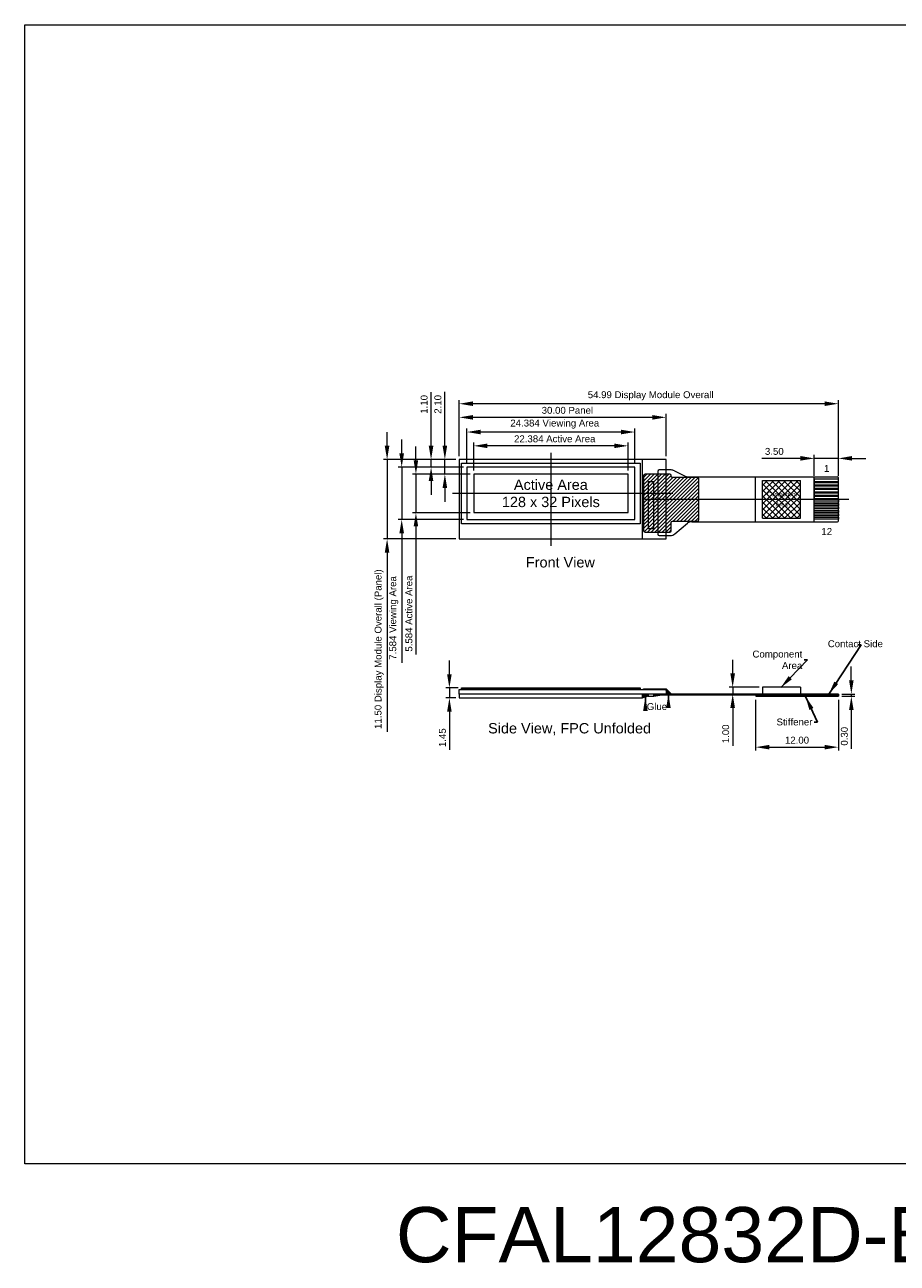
# Model space of a CAD drawing. Extents: x 131 to 610, y -203 to 488.
import ezdxf
from ezdxf.lldxf.tags import DXFTag

# ---------------------------------------------------------------- set-up
doc = ezdxf.new("R2010")
doc.units = 0
doc.layers.get('0').update_dxf_attribs({"lineweight": 13})
doc.layers.get('DEFPOINTS').update_dxf_attribs({"color": 252, "lineweight": 13})
for name, color, linetype, lineweight in [('Active Area', 6, 'Continuous', 13), ('Blue Dimensions', 5, 'Continuous', 13), ('FPC', 30, 'Continuous', 13), ('Red Center Line', 1, 'DASHED', 13), ('Text', 7, 'Continuous', 13)]:
    doc.layers.add(name, color=color, linetype=linetype, lineweight=lineweight)
doc.styles.get("Standard").update_dxf_attribs({"font": 'arial.ttf'})
doc.styles.add('STYLE1', font='arial.ttf')
tags = doc.linetypes.add('DASHED', pattern=[0.75, 0.5, -0.25]).pattern_tags.tags
tags[6:7] = [DXFTag(74, 4), DXFTag(75, 0), DXFTag(340, '0'), DXFTag(46, 1.0), DXFTag(50, 0.0), DXFTag(44, 0.0), DXFTag(45, 0.0)]
tags[4:5] = [DXFTag(74, 4), DXFTag(75, 0), DXFTag(340, '0'), DXFTag(46, 1.0), DXFTag(50, 0.0), DXFTag(44, 0.0), DXFTag(45, 0.0)]
doc.dimstyles.new('Cfontz_mm', dxfattribs={"dimtxt": 2, "dimasz": 2, "dimexe": 0.5, "dimexo": 0.5, "dimgap": 0.5, "dimtad": 1, "dimzin": 4, "dimdsep": 46, "dimtxsty": 'STYLE1', "dimcen": 1.25, "dimclrd": 256, "dimclre": 256, "dimclrt": 256, "dimadec": 0, "dimazin": 0, "dimtp": 0.5, "dimtm": 0.5, "dimtfac": 1, "dimtmove": 0, "dimatfit": 1, "dimfxl": 1, "dimtolj": 1, "dimtzin": 0, "dimlwd": -1, "dimlwe": -1, "dimarcsym": 0})
doc.dimstyles.get("Standard").update_dxf_attribs({"dimtxt": 2.5, "dimasz": 2, "dimexe": 0.5, "dimexo": 1, "dimgap": 1, "dimtad": 1, "dimdsep": 46, "dimtxsty": 'STYLE1', "dimcen": 2.5, "dimadec": 0, "dimazin": 0, "dimtfac": 1, "dimtmove": 0, "dimatfit": 3, "dimfxl": 1, "dimtolj": 1, "dimtzin": 0, "dimarcsym": 0})
pattern_1 = [(45, (440.08405, 354.3371), (-0.08838835, 0.08838835), []), (135, (440.08405, 354.3371), (-0.26516504, 0.08838835), [0.3125, -0.1875])]

# ---------------------------------------------------------------- blocks, each defined once
blk = doc.blocks.new('*D4')
at = {"layer": 'Blue Dimensions', "transparency": 16777216}
for p, q in [((461.56, 394.04), (461.56, 396.04)), ((462.84, 392.04), (461.06, 392.04)), ((461.56, 392.04), (461.56, 390.59)), ((462.48, 390.59), (461.06, 390.59)), ((461.56, 388.59), (461.56, 383.08))]:
    blk.add_line(p, q, dxfattribs=at)
for points in [[(461.22, 394.04), (461.89, 394.04), (461.56, 392.04)], [(461.22, 388.59), (461.89, 388.59), (461.56, 390.59)]]:
    blk.add_solid(points, dxfattribs=at)
at = {"layer": 'DEFPOINTS', "color": 0, "transparency": 16777216}
for p in [(461.56, 392.04), (463.34, 392.04), (462.98, 390.59)]:
    blk.add_point(p, dxfattribs=at)
at = {"layer": 'Blue Dimensions', "transparency": 16777216, "insert": (460.55, 384.83), "char_height": 1, "attachment_point": 5, "rotation": 90, "style": 'STYLE1'}
blk.add_mtext('\\A1;1.45', dxfattribs=at)
blk = doc.blocks.new('*D5')
at = {"layer": 'Blue Dimensions', "transparency": 16777216}
for p, q in [((519.86, 393.14), (519.86, 395.14)), ((518.48, 391.14), (520.36, 391.14)), ((518.48, 390.84), (520.36, 390.84)), ((519.86, 391.14), (519.86, 390.84)), ((519.86, 388.84), (519.86, 383.24))]:
    blk.add_line(p, q, dxfattribs=at)
for points in [[(519.53, 393.14), (520.19, 393.14), (519.86, 391.14)], [(519.53, 388.84), (520.19, 388.84), (519.86, 390.84)]]:
    blk.add_solid(points, dxfattribs=at)
at = {"layer": 'DEFPOINTS', "color": 0, "transparency": 16777216}
for p in [(517.98, 391.14), (517.98, 390.84), (519.86, 391.14)]:
    blk.add_point(p, dxfattribs=at)
at = {"layer": 'Blue Dimensions', "transparency": 16777216, "insert": (518.85, 385.04), "char_height": 1, "attachment_point": 5, "rotation": 90, "style": 'STYLE1'}
blk.add_mtext('\\A1;0.30', dxfattribs=at)
blk = doc.blocks.new('*D6')
at = {"layer": 'Blue Dimensions', "transparency": 16777216}
for p, q in [((502.65, 394.14), (502.65, 396.14)), ((506.48, 392.14), (502.15, 392.14)), ((502.65, 392.14), (502.65, 391.14)), ((506.48, 391.14), (502.15, 391.14)), ((502.65, 389.14), (502.65, 383.64))]:
    blk.add_line(p, q, dxfattribs=at)
for points in [[(502.31, 394.14), (502.98, 394.14), (502.65, 392.14)], [(502.31, 389.14), (502.98, 389.14), (502.65, 391.14)]]:
    blk.add_solid(points, dxfattribs=at)
at = {"layer": 'DEFPOINTS', "color": 0, "transparency": 16777216}
for p in [(502.65, 392.14), (506.98, 392.14), (506.98, 391.14)]:
    blk.add_point(p, dxfattribs=at)
at = {"layer": 'Blue Dimensions', "transparency": 16777216, "insert": (501.64, 385.39), "char_height": 1, "attachment_point": 5, "rotation": 90, "style": 'STYLE1'}
blk.add_mtext('\\A1;1.00', dxfattribs=at)
blk = doc.blocks.new('*D7')
at = {"layer": 'Blue Dimensions', "transparency": 16777216}
for p, q in [((505.98, 390.34), (505.98, 382.96)), ((517.98, 390.34), (517.98, 382.96)), ((507.98, 383.46), (515.98, 383.46))]:
    blk.add_line(p, q, dxfattribs=at)
for points in [[(507.98, 383.79), (507.98, 383.13), (505.98, 383.46)], [(515.98, 383.79), (515.98, 383.13), (517.98, 383.46)]]:
    blk.add_solid(points, dxfattribs=at)
at = {"layer": 'DEFPOINTS', "color": 0, "transparency": 16777216}
for p in [(505.98, 390.84), (517.98, 390.84), (517.98, 383.46)]:
    blk.add_point(p, dxfattribs=at)
at = {"layer": 'Blue Dimensions', "transparency": 16777216, "insert": (511.98, 384.47), "char_height": 1, "attachment_point": 5, "style": 'STYLE1'}
blk.add_mtext('\\A1;12.00', dxfattribs=at)
blk = doc.blocks.new('*D8')
at = {"layer": 'Blue Dimensions', "transparency": 16777216}
for p, q in [((465.08, 423.54), (465.08, 427.64)), ((487.47, 423.54), (487.47, 427.64)), ((485.47, 427.14), (467.08, 427.14))]:
    blk.add_line(p, q, dxfattribs=at)
for points in [[(467.08, 427.47), (467.08, 426.81), (465.08, 427.14)], [(485.47, 427.47), (485.47, 426.81), (487.47, 427.14)]]:
    blk.add_solid(points, dxfattribs=at)
at = {"layer": 'DEFPOINTS', "color": 0, "transparency": 16777216}
for p in [(465.08, 427.14), (465.08, 423.04), (487.47, 423.04)]:
    blk.add_point(p, dxfattribs=at)
at = {"layer": 'Blue Dimensions', "transparency": 16777216, "insert": (476.84, 428.15), "char_height": 1, "attachment_point": 5, "style": 'STYLE1'}
blk.add_mtext('\\A1;22.384 Active Area', dxfattribs=at)
blk = doc.blocks.new('*D9')
at = {"layer": 'Blue Dimensions', "transparency": 16777216}
for p, q in [((464.08, 424.54), (464.08, 429.64)), ((486.47, 429.14), (466.08, 429.14)), ((488.47, 424.54), (488.47, 429.64))]:
    blk.add_line(p, q, dxfattribs=at)
for points in [[(466.08, 429.47), (466.08, 428.81), (464.08, 429.14)], [(486.47, 429.47), (486.47, 428.81), (488.47, 429.14)]]:
    blk.add_solid(points, dxfattribs=at)
at = {"layer": 'DEFPOINTS', "color": 0, "transparency": 16777216}
for p in [(464.08, 429.14), (464.08, 424.04), (488.47, 424.04)]:
    blk.add_point(p, dxfattribs=at)
at = {"layer": 'Blue Dimensions', "transparency": 16777216, "insert": (476.84, 430.29), "char_height": 1, "attachment_point": 5, "style": 'STYLE1'}
blk.add_mtext('\\A1;24.384 Viewing Area', dxfattribs=at)
blk = doc.blocks.new('*D10')
at = {"layer": 'Blue Dimensions', "transparency": 16777216}
for p, q in [((462.98, 425.64), (462.98, 431.77)), ((490.98, 431.27), (464.98, 431.27)), ((492.98, 425.64), (492.98, 431.77))]:
    blk.add_line(p, q, dxfattribs=at)
for points in [[(464.98, 431.6), (464.98, 430.93), (462.98, 431.27)], [(490.98, 431.6), (490.98, 430.93), (492.98, 431.27)]]:
    blk.add_solid(points, dxfattribs=at)
at = {"layer": 'DEFPOINTS', "color": 0, "transparency": 16777216}
for p in [(462.98, 431.27), (462.98, 425.14), (492.98, 425.14)]:
    blk.add_point(p, dxfattribs=at)
at = {"layer": 'Blue Dimensions', "transparency": 16777216, "insert": (478.67, 432.28), "char_height": 1, "attachment_point": 5, "style": 'STYLE1'}
blk.add_mtext('\\A1;30.00 Panel', dxfattribs=at)
blk = doc.blocks.new('*D11')
at = {"layer": 'Blue Dimensions', "transparency": 16777216}
for p, q in [((456.7, 425.04), (456.7, 427.04)), ((464.58, 423.04), (456.2, 423.04)), ((456.7, 423.04), (456.7, 417.45)), ((464.58, 417.45), (456.2, 417.45)), ((456.7, 415.45), (456.7, 396.87))]:
    blk.add_line(p, q, dxfattribs=at)
for points in [[(456.37, 425.04), (457.03, 425.04), (456.7, 423.04)], [(456.37, 415.45), (457.03, 415.45), (456.7, 417.45)]]:
    blk.add_solid(points, dxfattribs=at)
at = {"layer": 'DEFPOINTS', "color": 0, "transparency": 16777216}
for p in [(456.7, 423.04), (465.08, 423.04), (465.08, 417.45)]:
    blk.add_point(p, dxfattribs=at)
at = {"layer": 'Blue Dimensions', "transparency": 16777216, "insert": (455.69, 402.82), "char_height": 1, "attachment_point": 5, "rotation": 90, "style": 'STYLE1'}
blk.add_mtext('\\A1;5.584 Active Area', dxfattribs=at)
blk = doc.blocks.new('*D12')
at = {"layer": 'Blue Dimensions', "transparency": 16777216}
for p, q in [((454.64, 426.04), (454.64, 428.04)), ((463.58, 424.04), (454.14, 424.04)), ((454.64, 424.04), (454.64, 416.45)), ((463.58, 416.45), (454.14, 416.45)), ((454.64, 414.45), (454.64, 395.69))]:
    blk.add_line(p, q, dxfattribs=at)
for points in [[(454.3, 426.04), (454.97, 426.04), (454.64, 424.04)], [(454.3, 414.45), (454.97, 414.45), (454.64, 416.45)]]:
    blk.add_solid(points, dxfattribs=at)
at = {"layer": 'DEFPOINTS', "color": 0, "transparency": 16777216}
for p in [(464.08, 424.04), (454.64, 416.45), (464.08, 416.45)]:
    blk.add_point(p, dxfattribs=at)
at = {"layer": 'Blue Dimensions', "transparency": 16777216, "insert": (453.49, 402.19), "char_height": 1, "attachment_point": 5, "rotation": 90, "style": 'STYLE1'}
blk.add_mtext('\\A1;7.584 Viewing Area', dxfattribs=at)
blk = doc.blocks.new('*D13')
at = {"layer": 'Blue Dimensions', "transparency": 16777216}
for p, q in [((452.52, 427.14), (452.52, 429.14)), ((462.48, 425.14), (452.02, 425.14)), ((452.52, 425.14), (452.52, 413.64)), ((462.48, 413.64), (452.02, 413.64)), ((452.52, 411.64), (452.52, 385.7))]:
    blk.add_line(p, q, dxfattribs=at)
for points in [[(452.18, 427.14), (452.85, 427.14), (452.52, 425.14)], [(452.18, 411.64), (452.85, 411.64), (452.52, 413.64)]]:
    blk.add_solid(points, dxfattribs=at)
at = {"layer": 'DEFPOINTS', "color": 0, "transparency": 16777216}
for p in [(462.98, 425.14), (452.52, 413.64), (462.98, 413.64)]:
    blk.add_point(p, dxfattribs=at)
at = {"layer": 'Blue Dimensions', "transparency": 16777216, "insert": (451.36, 397.67), "char_height": 1, "attachment_point": 5, "rotation": 90, "style": 'STYLE1'}
blk.add_mtext('\\A1;11.50 Display Module Overall (Panel)', dxfattribs=at)
blk = doc.blocks.new('*D14')
at = {"layer": 'Blue Dimensions', "transparency": 16777216}
for p, q in [((460.9, 427.14), (460.9, 434.96)), ((462.48, 425.14), (460.4, 425.14)), ((460.9, 423.04), (460.9, 425.14)), ((464.58, 423.04), (460.4, 423.04)), ((460.9, 421.04), (460.9, 419.04))]:
    blk.add_line(p, q, dxfattribs=at)
for points in [[(460.57, 427.14), (461.23, 427.14), (460.9, 425.14)], [(460.57, 421.04), (461.23, 421.04), (460.9, 423.04)]]:
    blk.add_solid(points, dxfattribs=at)
at = {"layer": 'DEFPOINTS', "color": 0, "transparency": 16777216}
for p in [(460.9, 425.14), (462.98, 425.14), (465.08, 423.04)]:
    blk.add_point(p, dxfattribs=at)
at = {"layer": 'Blue Dimensions', "transparency": 16777216, "insert": (459.89, 433.15), "char_height": 1, "attachment_point": 5, "rotation": 90, "style": 'STYLE1'}
blk.add_mtext('\\A1;2.10', dxfattribs=at)
blk = doc.blocks.new('*D15')
at = {"layer": 'Blue Dimensions', "transparency": 16777216}
for p, q in [((458.9, 427.14), (458.9, 434.9)), ((462.48, 425.14), (458.4, 425.14)), ((463.58, 424.04), (458.4, 424.04)), ((458.9, 424.04), (458.9, 425.14)), ((458.9, 422.04), (458.9, 420.04))]:
    blk.add_line(p, q, dxfattribs=at)
for points in [[(458.56, 427.14), (459.23, 427.14), (458.9, 425.14)], [(458.56, 422.04), (459.23, 422.04), (458.9, 424.04)]]:
    blk.add_solid(points, dxfattribs=at)
at = {"layer": 'DEFPOINTS', "color": 0, "transparency": 16777216}
for p in [(458.9, 425.14), (462.98, 425.14), (464.08, 424.04)]:
    blk.add_point(p, dxfattribs=at)
at = {"layer": 'Blue Dimensions', "transparency": 16777216, "insert": (457.89, 433.15), "char_height": 1, "attachment_point": 5, "rotation": 90, "style": 'STYLE1'}
blk.add_mtext('\\A1;1.10', dxfattribs=at)
blk = doc.blocks.new('*D2')
at = {"layer": 'Blue Dimensions', "transparency": 16777216}
for p, q in [((462.98, 425.64), (462.98, 433.74)), ((515.98, 433.24), (464.98, 433.24)), ((517.98, 422.99), (517.98, 433.74))]:
    blk.add_line(p, q, dxfattribs=at)
for points in [[(464.98, 433.58), (464.98, 432.91), (462.98, 433.24)], [(515.98, 433.58), (515.98, 432.91), (517.98, 433.24)]]:
    blk.add_solid(points, dxfattribs=at)
at = {"layer": 'DEFPOINTS', "color": 0, "transparency": 16777216}
for p in [(462.98, 433.24), (462.98, 425.14), (517.98, 422.49)]:
    blk.add_point(p, dxfattribs=at)
at = {"layer": 'Blue Dimensions', "transparency": 16777216, "insert": (490.75, 434.4), "char_height": 1, "attachment_point": 5, "style": 'STYLE1'}
blk.add_mtext('\\A1;54.99 Display Module Overall', dxfattribs=at)
blk = doc.blocks.new('*D18')
at = {"layer": 'Blue Dimensions', "transparency": 16777216}
for p, q in [((514.48, 422.79), (514.48, 425.82)), ((517.98, 422.79), (517.98, 425.82)), ((512.48, 425.32), (506.89, 425.32)), ((517.98, 425.32), (514.48, 425.32)), ((519.98, 425.32), (521.98, 425.32))]:
    blk.add_line(p, q, dxfattribs=at)
for points in [[(512.48, 425.66), (512.48, 424.99), (514.48, 425.32)], [(519.98, 425.66), (519.98, 424.99), (517.98, 425.32)]]:
    blk.add_solid(points, dxfattribs=at)
at = {"layer": 'DEFPOINTS', "color": 0, "transparency": 16777216}
for p in [(514.48, 425.32), (514.48, 422.29), (517.98, 422.29)]:
    blk.add_point(p, dxfattribs=at)
at = {"layer": 'Blue Dimensions', "transparency": 16777216, "insert": (508.69, 426.33), "char_height": 1, "attachment_point": 5, "style": 'STYLE1'}
blk.add_mtext('\\A1;3.50', dxfattribs=at)

msp = doc.modelspace()

# ---------------------------------------------------------------- hatches: boundary and pattern name
h = msp.add_hatch()
h.set_pattern_fill('ANSI31', color=256, scale=3, style=0)
h.set_pattern_definition([(45, (440.08283, 364.95347), (-0.265165, 0.265165), [])])
h.paths.add_polyline_path([(493.9328, 422.5375, -0.41421356), (493.7328, 422.7375), (493.7328, 422.8375, 0.41421356), (493.5328, 423.0375), (489.9328, 423.0375, 0.41421356), (489.7328, 422.8375), (489.7328, 414.8375, 0.41421356), (489.9328, 414.6375), (493.5328, 414.6375, 0.41421356), (493.7328, 414.8375), (493.7328, 416.0375, -0.41421356), (493.9328, 416.2375), (497.5328, 416.2375, 0.41421356), (497.7328, 416.4375), (497.7328, 422.3375, 0.41421356), (497.5328, 422.5375)])
h = msp.add_hatch()
h.set_pattern_fill('ANSI37', color=256, scale=5, style=0)
h.set_pattern_definition([(45, (442.5828, 364.9535), (-0.4419417, 0.4419417), []), (135, (442.5828, 364.9535), (-0.4419417, -0.4419417), [])])
h.paths.add_polyline_path([(506.9828, 422.1375), (506.9828, 419.3627), (512.4828, 419.3542), (512.4828, 422.1375)])
h.paths.add_polyline_path([(506.9828, 419.3627), (506.9828, 416.6375), (512.4828, 416.6375), (512.4828, 419.3542)])
h.paths.add_polyline_path([(507.4146, 420.5938), (512.1305, 420.5938), (512.1305, 419.5043), (507.4146, 419.5043)], flags=24)
h.paths.add_polyline_path([(508.7732, 419.1084), (510.7858, 419.1084), (510.7858, 418.1963), (508.7732, 418.1963)], flags=24)
h = msp.add_hatch()
h.set_pattern_fill('ANSI38', color=256, angle=-90, style=0)
h.set_pattern_definition([(225, (537.44405, 446.8371), (-0.08838835, 0.08838835), []), (135, (537.44405, 446.8371), (-0.08838835, 0.26516504), [0.3125, -0.1875])])
h.paths.add_polyline_path([(492.9841, 391.8371), (492.9841, 391.1371), (493.6841, 391.1371)])
h = msp.add_hatch()
h.set_pattern_fill('ANSI38', color=256, style=0)
h.set_pattern_definition(pattern_1)
h.paths.add_polyline_path([(490.3841, 390.8371), (490.3841, 391.1371), (489.5841, 391.1371), (489.5841, 390.5871)])
h = msp.add_hatch()
h.set_pattern_fill('ANSI38', color=256, style=0)
h.set_pattern_definition(pattern_1)
h.paths.add_polyline_path([(491.2191, 391.1371), (491.2191, 390.8371), (492.3957, 391.0371), (491.7841, 391.0371), (491.7841, 391.1371)])

# ---------------------------------------------------------------- linework, layer by layer
for p, q in [((492.9828, 425.1375), (462.9828, 425.1375)), ((462.9828, 425.1375), (462.9828, 413.6375)), ((492.9828, 413.6375), (492.9828, 425.1375)), ((462.9828, 413.6375), (492.9828, 413.6375))]:
    msp.add_line(p, q)
at = {"linetype": 'DASHED'}
msp.add_lwpolyline([(462.9828, 413.6375), (489.5828, 413.6375), (489.5828, 425.1375), (462.9828, 425.1375)], close=True, dxfattribs=at)
for points in [[(463.3328, 424.6375), (489.2328, 424.6375), (489.2328, 415.8375), (463.3328, 415.8375)], [(464.0828, 416.4535), (488.4668, 416.4535), (488.4668, 424.0375), (464.0828, 424.0375)], [(491.2178, 415.1625), (491.2178, 421.9025), (490.3828, 421.9025), (490.3828, 415.1625)], [(514.4828, 421.9875), (517.9828, 421.9875), (517.9828, 422.2875), (514.4828, 422.2875)], [(514.4828, 421.4875), (517.9828, 421.4875), (517.9828, 421.7875), (514.4828, 421.7875)], [(514.4828, 420.9875), (517.9828, 420.9875), (517.9828, 421.2875), (514.4828, 421.2875)], [(514.4828, 420.4875), (517.9828, 420.4875), (517.9828, 420.7875), (514.4828, 420.7875)], [(514.4828, 419.9875), (517.9828, 419.9875), (517.9828, 420.2875), (514.4828, 420.2875)], [(514.4828, 419.4875), (517.9828, 419.4875), (517.9828, 419.7875), (514.4828, 419.7875)], [(514.4828, 419.2875), (517.9828, 419.2875), (517.9828, 418.9875), (514.4828, 418.9875)], [(514.4828, 418.7875), (517.9828, 418.7875), (517.9828, 418.4875), (514.4828, 418.4875)], [(514.4828, 418.2875), (517.9828, 418.2875), (517.9828, 417.9875), (514.4828, 417.9875)], [(514.4828, 417.7875), (517.9828, 417.7875), (517.9828, 417.4875), (514.4828, 417.4875)], [(514.4828, 417.2875), (517.9828, 417.2875), (517.9828, 416.9875), (514.4828, 416.9875)], [(514.4828, 416.7875), (517.9828, 416.7875), (517.9828, 416.4875), (514.4828, 416.4875)], [(462.9841, 391.8371), (492.9841, 391.8371), (492.9841, 391.1371), (462.9841, 391.1371)], [(489.2381, 392.0371), (489.2381, 391.8371), (463.3341, 391.8371), (463.3341, 392.0371)], [(492.9841, 391.8371), (492.9841, 391.1371), (493.6841, 391.1371)], [(462.9841, 391.1371), (462.9841, 390.5871), (489.5841, 390.5871), (489.5841, 391.1371)], [(489.5841, 390.5871), (489.5841, 391.1371), (490.3841, 391.1371), (490.3841, 390.8371)], [(492.3957, 391.0371), (491.7841, 391.0371), (491.7841, 391.1371), (491.2191, 391.1371), (491.2191, 390.8371)]]:
    msp.add_lwpolyline(points, close=True)
at = {"ltscale": 0.5}
msp.add_lwpolyline([(493.7328, 422.8375, 0.41421356), (493.5328, 423.0375), (489.9328, 423.0375, 0.41421356), (489.7328, 422.8375), (489.7328, 414.8375, 0.41421356), (489.9328, 414.6375), (493.5328, 414.6375, 0.41421356), (493.7328, 414.8375), (493.7328, 416.0375, -0.41421356), (493.9328, 416.2375), (497.5328, 416.2375, 0.41421356), (497.7328, 416.4375), (497.7328, 422.3375, 0.41421356), (497.5328, 422.5375), (493.9328, 422.5375, -0.41421356), (493.7328, 422.7375)], format="xyb", close=True, dxfattribs=at)
for points in [[(497.7341, 391.1371), (493.6841, 391.1371), (492.9841, 391.8371), (489.7341, 391.8371), (489.7341, 391.9001), (493.0101, 391.9001), (493.7101, 391.2001), (497.7341, 391.2001)], [(490.3841, 391.1371), (490.3841, 390.8371), (491.2191, 390.8371), (491.2191, 391.1371)]]:
    msp.add_lwpolyline(points, close=True, dxfattribs=at)
at = {"layer": 'Active Area'}
msp.add_lwpolyline([(465.0828, 417.4535), (487.4668, 417.4535), (487.4668, 423.0375), (465.0828, 423.0375)], close=True, dxfattribs=at)
at = {"layer": 'DEFPOINTS', "color": 6}
msp.add_lwpolyline([(399.9595, 488.1752), (609.7795, 488.1752), (609.7795, 323.0752), (399.9595, 323.0752)], close=True, dxfattribs=at)
at = {"layer": 'FPC'}
for p, q in [((493.7468, 423.6375), (492.9828, 423.6375)), ((494.194, 423.5319), (495.7717, 422.743)), ((496.2189, 422.6375), (517.8328, 422.6375)), ((505.9828, 416.1375), (505.9828, 422.6375)), ((506.9828, 422.1375), (512.4828, 422.1375)), ((506.9828, 416.6375), (506.9828, 422.1375)), ((512.4828, 416.6375), (512.4828, 422.1375)), ((514.4828, 416.1375), (514.4828, 422.6375)), ((517.9828, 416.2875), (517.9828, 422.4875)), ((506.9828, 416.6375), (512.4828, 416.6375)), ((494.261, 414.3692), (496.1047, 415.9057)), ((496.7449, 416.1375), (517.8328, 416.1375)), ((492.9828, 414.1375), (493.6208, 414.1375)), ((512.4841, 392.1371), (506.9841, 392.1371)), ((506.9841, 392.1371), (506.9841, 391.1371)), ((512.4841, 392.1371), (512.4841, 391.1371)), ((517.9841, 391.1371), (491.7841, 391.1371)), ((491.7841, 391.1371), (491.7841, 391.0371)), ((491.7841, 391.0371), (517.9841, 391.0371)), ((505.9841, 391.0371), (505.9841, 390.8371)), ((505.9841, 390.8371), (517.9841, 390.8371)), ((517.9841, 391.1371), (517.9841, 390.8371))]:
    msp.add_line(p, q, dxfattribs=at)
msp.add_lwpolyline([(492.9828, 423.6375), (491.9828, 423.6375, 0.41421356), (491.7828, 423.4375), (491.7828, 414.3375, 0.41421356), (491.9828, 414.1375), (492.9828, 414.1375)], format="xyb", dxfattribs=at)
for centre, radius, start, end in [((493.7468, 422.6375), 1, 63.434949, 90), ((496.2189, 423.6375), 1, 243.434949, 270), ((517.8328, 422.4875), 0.15, 0, 90), ((496.7449, 415.1375), 1, 90, 129.805571), ((517.8328, 416.2875), 0.15, 270, 0), ((493.6208, 415.1375), 1, 270, 309.805571)]:
    msp.add_arc(centre, radius, start, end, dxfattribs=at)
at = {"layer": 'Red Center Line', "ltscale": 2}
for p, q in [((476.2748, 426.1375), (476.2748, 412.6375)), ((493.9828, 420.2455), (461.9828, 420.2455)), ((519.4761, 419.3375), (489.9224, 419.3375))]:
    msp.add_line(p, q, dxfattribs=at)

# ---------------------------------------------------------------- texts
at = {"layer": 'DEFPOINTS', "insert": (510.6257, 316.794), "char_height": 8, "width": 172.975569, "attachment_point": 2}
msp.add_mtext('CFAL12832D-B Series', dxfattribs=at)
at = {"layer": 'Text'}
for s, insert, char_height, attachment_point in [('1', (516.2947, 423.8693), 1, 5), ('Active Area\\P128 x 32 Pixels', (476.2748, 420.2455), 1.5, 5), ('Component', (511.9805, 420.049), 0.6, 6), ('Area', (510.6358, 418.6523), 0.6, 6), ('12', (516.2947, 414.7245), 1, 5), ('Glue', (491.6591, 389.3371), 1, 5), ('Stiffener', (514.2166, 387.1023), 1, 6)]:
    msp.add_mtext(s, dxfattribs=dict(at, insert=insert, char_height=char_height, attachment_point=attachment_point))
for s, insert, char_height, width, attachment_point in [('\\pi7.7994;{\\C0;Front View}', (464.8502, 411.0055), 1.5, 25.425445, 1), ('Contact Side', (524.4411, 398.4445), 1, 7.862276, 6), ('Component\\PArea', (512.7451, 396.1133), 1, 5.119643, 6), ('{\\C0;Side View, FPC Unfolded}', (467.1702, 386.9517), 1.5, 27.345021, 1)]:
    msp.add_mtext(s, dxfattribs=dict(at, insert=insert, char_height=char_height, width=width, attachment_point=attachment_point))

# ---------------------------------------------------------------- dimensions: what is measured, and where the dimension line sits
at = {"layer": 'Blue Dimensions'}
for base, p1, p2, text, override, picture, middle in [((462.9828, 433.2441), (517.9828, 422.4875), (462.9828, 425.1375), '54.99 Display Module Overall', {"dimtxt": 1}, '*D2', (490.7531, 433.2441)), ((462.9828, 431.2667), (492.9828, 425.1375), (462.9828, 425.1375), '<> Panel', {"dimtxt": 1}, '*D10', (478.6674, 431.2667)), ((464.0828, 429.139), (488.4668, 424.0375), (464.0828, 424.0375), '<> Viewing Area', {"dimtxt": 1, "dimdec": 3}, '*D9', (476.8363, 429.139)), ((465.0828, 427.139), (487.4668, 423.0375), (465.0828, 423.0375), '<> Active Area', {"dimtxt": 1, "dimdec": 3}, '*D8', (476.8363, 427.139))]:
    dim = msp.add_linear_dim(base=base, p1=p1, p2=p2, text=text, dimstyle='Cfontz_mm', override=override, dxfattribs=at)
    dim.commit()
    dim.dimension.update_dxf_attribs({"geometry": picture, "text_midpoint": middle, "dimtype": 160})
for base, p1, p2, angle, override, picture, middle in [((458.8961, 425.1375), (464.0828, 424.0375), (462.9828, 425.1375), 90, {"dimtxt": 1}, '*D15', (458.8961, 433.1518)), ((460.8996, 425.1375), (465.0828, 423.0375), (462.9828, 425.1375), 90, {"dimtxt": 1}, '*D14', (460.8996, 433.1518)), ((461.5561, 392.0371), (462.9841, 390.5871), (463.3373, 392.0371), 270, {"dimtxt": 1}, '*D4', (461.5561, 384.8316)), ((502.6481, 392.1371), (506.9841, 391.1371), (506.9841, 392.1371), 90, {"dimtxt": 1}, '*D6', (502.6481, 385.3871)), ((519.8604, 391.1371), (517.9841, 390.8371), (517.9841, 391.1371), 90, {"dimtxt": 1, "dimzin": 0}, '*D5', (519.8604, 385.04))]:
    dim = msp.add_linear_dim(base=base, p1=p1, p2=p2, angle=angle, dimstyle='Cfontz_mm', override=override, dxfattribs=at)
    dim.commit()
    dim.dimension.update_dxf_attribs({"geometry": picture, "text_midpoint": middle, "dimtype": 160})
dim = msp.add_linear_dim(base=(452.516, 413.6375), p1=(462.9828, 425.1375), p2=(462.9823, 413.6375), angle=90, text='<> Display Module Overall (Panel)', dimstyle='Cfontz_mm', override={"dimtxt": 1, "dimtad": 3}, dxfattribs=at)
dim.commit()
dim.dimension.update_dxf_attribs({"geometry": '*D13', "text_midpoint": (451.3601, 397.6692)})
for base, p1, p2, text, picture, middle in [((454.638, 416.4535), (464.0828, 424.0375), (464.0828, 416.4535), '<> Viewing Area', '*D12', (454.638, 402.1881)), ((456.6993, 423.0375), (465.0828, 417.4535), (465.0828, 423.0375), '<> Active Area', '*D11', (456.6993, 402.8205))]:
    dim = msp.add_linear_dim(base=base, p1=p1, p2=p2, angle=90, text=text, dimstyle='Cfontz_mm', override={"dimtxt": 1, "dimdec": 3}, dxfattribs=at)
    dim.commit()
    dim.dimension.update_dxf_attribs({"geometry": picture, "text_midpoint": middle, "dimtype": 160})
dim = msp.add_linear_dim(base=(514.4828, 425.3238), p1=(517.9828, 422.2875), p2=(514.4828, 422.2875), dimstyle='Cfontz_mm', override={"dimtxt": 1}, dxfattribs=at)
dim.commit()
dim.dimension.update_dxf_attribs({"geometry": '*D18', "text_midpoint": (508.6861, 426.3348)})
dim = msp.add_linear_dim(base=(517.9841, 383.4611), p1=(505.9841, 390.8371), p2=(517.9841, 390.8371), dimstyle='Cfontz_mm', override={"dimtxt": 1}, dxfattribs=at)
dim.commit()
dim.dimension.update_dxf_attribs({"geometry": '*D7', "text_midpoint": (511.9841, 383.4611), "dimtype": 160})

# ---------------------------------------------------------------- leaders
at = {"layer": 'Text'}
for points, override in [([(516.5799, 391.1183), (521.2801, 398.2692), (520.7801, 398.2692)], {"dimtxt": 0.5, "dimasz": 2, "dimexe": 0.5, "dimexo": 0.5, "dimgap": 0.1, "dimtih": 0, "dimdec": 3}), ([(509.6125, 392.0925), (513.4951, 396.1133), (512.9951, 396.1133)], {"dimtxt": 0.5, "dimasz": 2, "dimexe": 0.5, "dimexo": 0.5, "dimgap": 0.1, "dimtih": 0, "dimdec": 3}), ([(489.9841, 390.7121), (489.9841, 389.7121), (490.1608, 389.5353)], {"dimtxt": 0.5, "dimasz": 2, "dimexe": 0.5, "dimexo": 0.5, "dimgap": 0.1, "dimtih": 0, "dimdec": 2}), ([(493.3341, 391.1371), (493.3341, 389.6371), (493.1573, 389.4603)], {"dimtxt": 0.5, "dimasz": 2, "dimexe": 0.5, "dimexo": 0.5, "dimgap": 0.1, "dimtih": 0, "dimdec": 2}), ([(513.2111, 390.8048), (514.9666, 387.1023), (514.4666, 387.1023)], {"dimtxt": 0.5, "dimasz": 2, "dimexe": 0.5, "dimexo": 0.5, "dimgap": 0.1, "dimtih": 0, "dimdec": 3})]:
    msp.add_leader(points, dimstyle='Standard', override=override, dxfattribs=at)

doc.saveas('drawing.dxf')
